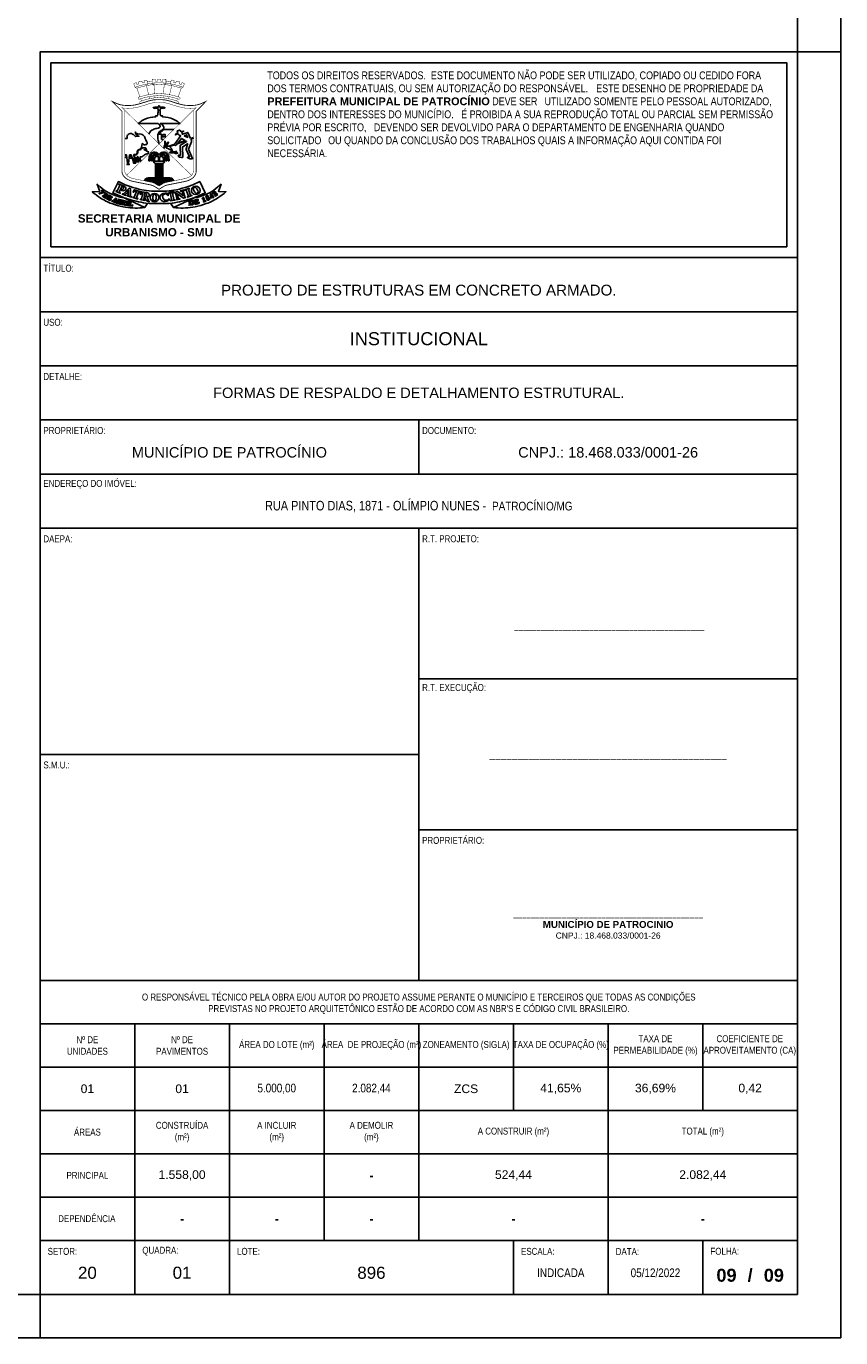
# Model space of a CAD drawing. Header units: millimetres. Extents: x -80 to 444, y 0 to 170.
# Tile 132 of 133: x 425 to 444, y 0 to 30. Entities that reach past the tile are written whole.
import ezdxf

# ---------------------------------------------------------------- set-up
doc = ezdxf.new("R2010")
doc.units = ezdxf.units.MM
doc.styles.add('FORMATO', font='technic_.ttf')
doc.styles.add('R060E100', font='technic_.ttf', dxfattribs={"height": 16})
doc.styles.get("Standard").update_dxf_attribs({"font": 'arial.ttf'})

msp = doc.modelspace()

# ---------------------------------------------------------------- linework, layer by layer
at = {"color": 1}
for p, q in [((443.1, 29.7), (444.1, 29.7)), ((425.6, 0), (425.6, 1))]:
    msp.add_line(p, q, dxfattribs=at)
at = {"color": 6}
for p, q in [((434.35, 21.2), (434.35, 19.95)), ((434.35, 8.25), (434.35, 18.7)), ((434.35, 13.475), (425.6, 13.475)), ((438.725, 1), (438.725, 2.25))]:
    msp.add_line(p, q, dxfattribs=at)
at = {"color": 2}
for points in [[(360, 59.4), (360, 0), (444.1, 0), (444.1, 59.4)], [(425.85, 25.2), (442.85, 25.2), (442.85, 29.45), (425.85, 29.45)]]:
    msp.add_lwpolyline(points, close=True, dxfattribs=at)
at = {"color": 6}
for points in [[(362.5, 58.4), (362.5, 1), (443.1, 1), (443.1, 58.4)], [(425.6, 1), (425.6, 29.7), (443.1, 29.7), (443.1, 1)]]:
    msp.add_lwpolyline(points, close=True, dxfattribs=at)
at = {"color": 1, "const_width": 0.00979}
for points in [[(427.907, 28.6657), (427.8367, 28.8638), (427.7924, 28.8848), (427.7641, 28.9712, -0.0101119), (427.8249, 28.9926), (427.8381, 28.9495), (427.8811, 28.9628), (427.8681, 29.0061, -0.0135349), (427.9514, 29.0285), (427.9633, 28.9833), (428.012, 28.9951), (427.9998, 29.0394, -0.0105173), (428.0657, 29.0516), (428.0766, 29.0173), (428.0931, 28.9647), (428.0579, 28.9226), (428.1071, 28.7142)], [(428.9076, 28.8848, 0.0825429), (428.35, 28.9892, 0.0825429), (427.7924, 28.8848)], [(428.8633, 28.8638, 0.0722397), (428.35, 28.9565, 0.0722397), (427.8367, 28.8638)], [(428.19, 29.0257, 0.0704916), (428.0784, 29.0115)], [(428.2492, 28.734), (428.2309, 28.9484), (428.1898, 28.9785), (428.1902, 29.067, -0.0118928), (428.2658, 29.0715), (428.2654, 29.0233), (428.3123, 29.0238), (428.3123, 29.0725, -0.005908), (428.35, 29.0724, -0.005908), (428.3877, 29.0725), (428.3877, 29.0238), (428.4346, 29.0233), (428.4342, 29.0715, -0.0118928), (428.5098, 29.067), (428.5102, 28.9785), (428.4691, 28.9484), (428.4508, 28.734)], [(428.6216, 29.0115, 0.0704916), (428.51, 29.0257)], [(428.793, 28.6657), (428.8633, 28.8638), (428.9076, 28.8848), (428.9359, 28.9712, 0.0101119), (428.8751, 28.9926), (428.8619, 28.9495), (428.8189, 28.9628), (428.8319, 29.0061, 0.0135349), (428.7486, 29.0285), (428.7367, 28.9833), (428.688, 28.9951), (428.7002, 29.0394, 0.0105173), (428.6343, 29.0516), (428.6234, 29.0173), (428.6069, 28.9647), (428.6421, 28.9226), (428.5929, 28.7142)], [(428.7658, 28.5128, 0.565968), (428.7961, 28.5397, 0.2738554), (428.7781, 28.5602, 0.0818369), (428.35, 28.6468, 0.0818369), (427.9219, 28.5602, 0.2738554), (427.9039, 28.5397, 0.565968), (427.9342, 28.5128)]]:
    msp.add_lwpolyline(points, format="xyb", dxfattribs=at)
at = {"color": 1}
for points, const_width in [([(428.0843, 28.5604, -0.0171122), (427.8431, 28.4873, -0.0594928), (427.6765, 28.4637, -0.0110952), (427.5833, 28.4637, -0.0879771), (427.3832, 28.5038), (427.2698, 28.5546), (427.4927, 28.3273), (427.4927, 26.9445, 0.0798337), (427.5025, 26.8898, 0.1642576), (427.5923, 26.7745, 0.0972303), (427.755, 26.7076), (428.1479, 26.6297, -0.0949465), (428.2532, 26.5885), (428.35, 26.5276), (428.4468, 26.5885, -0.0949465), (428.5521, 26.6297), (428.945, 26.7076, 0.0972303), (429.1077, 26.7745, 0.1642576), (429.1975, 26.8898, 0.0798337), (429.2073, 26.9445), (429.2073, 28.3273), (429.4302, 28.5546), (429.3168, 28.5038, -0.0879771), (429.1167, 28.4637, -0.0110952), (429.0235, 28.4637, -0.0594928), (428.8569, 28.4873, -0.0171122), (428.6157, 28.5604, 0.0972383), (428.35, 28.5964, 0.0972383)], 0.0196), ([(428.1052, 28.4993, -0.0171122), (427.8597, 28.4249, -0.0594928), (427.6779, 28.3991, -0.0110952), (427.5818, 28.3991, -0.1039794), (427.4871, 28.4162), (427.5573, 28.3537), (427.5573, 26.9451, 0.0787036), (427.5635, 26.9111, 0.1642576), (427.6279, 26.8284, 0.0972303), (427.7676, 26.771), (428.1601, 26.6931, -0.0946451), (428.2876, 26.6432), (428.35, 26.6039), (428.4124, 26.6432, -0.0946451), (428.5399, 26.6931), (428.9324, 26.771, 0.0972303), (429.0721, 26.8284, 0.1642576), (429.1365, 26.9111, 0.0787036), (429.1427, 26.9451), (429.1427, 28.3537), (429.2129, 28.4162, -0.1039794), (429.1182, 28.3991, -0.0110952), (429.0221, 28.3991, -0.0594928), (428.8403, 28.4249, -0.0171122), (428.5948, 28.4993, 0.084475), (428.3516, 28.5351, 0.085264)], 0.00979), ([(427.8839, 28.6572, 0.2738554), (427.8658, 28.6366, 0.565968), (427.8961, 28.6098, -0.0759365), (428.35, 28.693, -0.0759365), (428.8039, 28.6098, 0.565968), (428.8342, 28.6366, 0.2738554), (428.8161, 28.6572, 0.0709109), (428.35, 28.7406, 0.0709109)], 0.00979)]:
    msp.add_lwpolyline(points, format="xyb", close=True, dxfattribs=dict(at, const_width=const_width))
at = {"color": 1, "const_width": 0.00979}
for points in [[(427.9418, 28.5676), (427.9235, 28.619)], [(428.1296, 28.6205), (428.1183, 28.6683)], [(428.2571, 28.6402), (428.2531, 28.687)], [(428.4429, 28.6402), (428.4469, 28.687)], [(428.5704, 28.6205), (428.5817, 28.6683)], [(428.7582, 28.5676), (428.7765, 28.619)], [(427.5573, 28.3537), (428.35, 27.575), (427.6003, 26.8513)], [(429.0997, 26.8513), (428.35, 27.575), (429.1427, 28.3537)]]:
    msp.add_lwpolyline(points, dxfattribs=at)
at = {"color": 1}
for points in [[(428.3309, 28.0463), (427.8698, 28.0468), (427.91, 28.0804, -0.0792331), (428.021, 28.1465, -0.0836903), (428.2676, 28.1997), (428.2676, 28.2215), (428.3084, 28.2215), (428.3084, 28.2364), (428.323, 28.2364)], [(428.3285, 28.335), (428.3298, 28.352, 0.1753675), (428.3255, 28.3716, -0.1525632), (428.3208, 28.4008), (428.248, 28.3962), (428.2483, 28.4064), (428.2466, 28.4072), (428.2413, 28.4061, -0.0109776), (428.2303, 28.4041, -0.2264449), (428.2245, 28.4058), (428.23, 28.4071), (428.2141, 28.4092, -0.8279357), (428.2139, 28.4132), (428.2239, 28.4166, -0.1271777), (428.2466, 28.4182), (428.248, 28.4233), (428.3379, 28.4254), (428.3387, 28.4484, -0.3094406), (428.35, 28.4638)], [(428.3715, 28.335), (428.3702, 28.352, -0.1753675), (428.3745, 28.3716, 0.1525632), (428.3792, 28.4008), (428.452, 28.3962), (428.4517, 28.4064), (428.4534, 28.4072), (428.4587, 28.4061, 0.0109776), (428.4697, 28.4041, 0.2264449), (428.4755, 28.4058), (428.47, 28.4071), (428.4859, 28.4092, 0.8279357), (428.4861, 28.4132), (428.4761, 28.4166, 0.1271777), (428.4534, 28.4182), (428.452, 28.4233), (428.3621, 28.4254), (428.3613, 28.4484, 0.3094406), (428.35, 28.4638)], [(428.3715, 28.0463), (428.8302, 28.0468), (428.79, 28.0804, 0.0792331), (428.679, 28.1465, 0.0836903), (428.4324, 28.1997), (428.4324, 28.2215), (428.3916, 28.2215), (428.3916, 28.2364), (428.377, 28.2364)], [(428.1124, 27.8085), (428.1282, 27.8354, -0.1501679), (428.2023, 27.903, -0.0699618), (428.2986, 27.9331, 0.0780417), (428.3587, 27.953, 0.3306951), (428.375, 27.986, 0.2292163), (428.3309, 28.0463)], [(428.35, 27.575), (428.3273, 27.6587, -0.1189674), (428.3235, 27.7915, -0.1256689), (428.3554, 27.8562, -0.1330422), (428.3947, 27.8829, 0.2139135), (428.4566, 27.9411, 0.2204676), (428.4551, 27.9774, 0.2068478), (428.3715, 28.0463)], [(429.076, 27.6971), (429.0117, 27.8418), (428.8915, 27.7997, -0.6036909), (428.8858, 27.805, 0.3225458), (428.869, 27.8496), (428.9182, 27.8711), (428.8518, 27.8629), (428.8298, 27.893, 0.350927), (428.8225, 27.895), (428.7754, 27.8801, 0.371909), (428.7705, 27.8721, 0.0634966), (428.7808, 27.8369), (428.7242, 27.7827), (428.7857, 27.8081, -0.3927287), (428.7892, 27.8067, 0.2449148), (428.8439, 27.7672, -0.4927638), (428.8459, 27.7637), (428.7292, 27.5934), (428.7105, 27.5883), (428.6933, 27.5637)], [(427.5573, 27.6987), (427.584, 27.6994), (427.6141, 27.7029, 0.3498893), (427.6169, 27.7057, 0.1508016), (427.6123, 27.7298, -0.2455834), (427.612, 27.7652, -0.0958284), (427.6349, 27.7944, -0.3272035), (427.7338, 27.8026, 0.0101999), (427.7553, 27.79, -0.0739811), (427.7859, 27.7665, -0.071794), (427.8019, 27.7441), (427.8331, 27.7513), (427.8599, 27.7555, -0.1166307), (427.8842, 27.7537), (427.8599, 27.7628, -0.1539762), (427.8319, 27.7848), (427.8163, 27.8069, -0.1279971), (427.8003, 27.8499), (427.8091, 27.8365, 0.0776904), (427.8198, 27.8248, 0.0761057), (427.8532, 27.8054, 0.1372627), (427.8697, 27.8038, -0.0872321), (427.9287, 27.8037, -0.1312138), (427.9828, 27.7785, -0.1542554), (428.0308, 27.7033, 0.0252133), (428.0422, 27.6679, 0.0510708), (428.0637, 27.625, -0.0259558), (428.0682, 27.6171, 0.0209291), (428.0729, 27.6086, -0.2164991), (428.0756, 27.5865, -0.1211261), (428.0602, 27.5612, -0.3471051), (428.0433, 27.5593, 0.2647657), (428.0395, 27.5594, -0.1335941), (428.0141, 27.5538, -0.1548185), (427.9906, 27.5626, 0.0061902), (427.9615, 27.5848), (427.95, 27.5428), (427.9442, 27.5028, -0.0946831), (427.9321, 27.4675, -0.2588371), (427.9066, 27.4521, 0.3103352), (427.853, 27.4121, 0.068396), (427.8447, 27.3698, -0.2503229), (427.8234, 27.3348), (427.7683, 27.3311), (427.7816, 27.1621), (427.8061, 27.1289), (427.7566, 27.1317), (427.7581, 27.1584), (427.7046, 27.3228), (427.6694, 27.3228), (427.6429, 27.1261), (427.6607, 27.0995), (427.6119, 27.0995), (427.6174, 27.1291), (427.5977, 27.3235), (427.5573, 27.3235)], [(428.4612, 27.4875), (428.4671, 27.5157, -0.0139651), (428.4791, 27.5661, 0.1321923), (428.4791, 27.6323, -0.8419479), (428.4881, 27.6364, -0.2175372), (428.4975, 27.5839, 0.0252836), (428.4847, 27.5212), (428.5008, 27.5362, 0.1023303), (428.5553, 27.6129, -0.9921758), (428.5641, 27.609, -0.1084767), (428.4862, 27.4986, 0.3156258), (428.4836, 27.4868)], [(428.7659, 27.575), (428.7491, 27.5538, -0.201937), (428.7389, 27.5483, 0.3341121), (428.7351, 27.5448, -0.7273895), (428.7226, 27.5432, 0.1045476), (428.7208, 27.5455, 0.3699832), (428.718, 27.5455, -0.6686331), (428.7101, 27.5495, 0.5231921), (428.7049, 27.5537)], [(429.0166, 27.5875), (428.89, 27.503), (428.8969, 27.2751, -0.544415), (428.8755, 27.2603), (428.8252, 27.2716, -0.2092755), (428.7953, 27.2935, -0.5227515), (428.8054, 27.3149, -0.2023617), (428.8312, 27.3089, 0.2295594), (428.8426, 27.3068, 0.3934708), (428.8449, 27.3106), (428.8334, 27.5079, -0.2047689), (428.8484, 27.5495), (428.9826, 27.6351, 0.6252674), (428.9821, 27.6399, -0.0871836), (428.9707, 27.6464)], [(429.0166, 27.5875), (428.9765, 27.4598, 0.2192635), (428.9781, 27.4471), (429.0526, 27.277, -0.2927298), (429.0514, 27.27, -0.3674289), (429.045, 27.2691, 0.1514547), (429.0193, 27.276, 0.2643945), (429.0049, 27.2671, 0.4364817), (429.0096, 27.253, 0.0114314), (429.0447, 27.2381, 0.1512931), (429.1179, 27.2324, 0.4169046), (429.1214, 27.2379)], [(429.1214, 27.2379), (429.0322, 27.452), (429.0952, 27.6247, 0.2962344), (429.0814, 27.685)], [(427.5573, 27.275), (427.5704, 27.2654, 0.059047), (427.5947, 27.2561)], [(428.1564, 27.2906), (428.1547, 27.2784, 0.0128134), (428.1439, 27.1828)], [(428.5723, 27.5215, 0.5580831), (428.5167, 27.4845)], [(428.5167, 27.4845), (428.6543, 27.4203), (428.6352, 27.4598, 0.1393815), (428.588, 27.513)], [(428.5436, 27.2906), (428.5453, 27.2784, -0.0128134), (428.5561, 27.1828)], [(428.7141, 27.3799, 0.0548405), (428.7729, 27.3685, -0.8390859), (428.7737, 27.3601, -0.2090551), (428.6939, 27.3717, 0.1994227), (428.6815, 27.3737, -0.1161258), (428.5982, 27.3737, -0.8809874), (428.5993, 27.3837), (428.6379, 27.3824, 0.0569376), (428.6653, 27.3846), (428.6372, 27.3994, -0.2703294), (428.6263, 27.4168)], [(428.6839, 27.3912), (428.699, 27.3896, 0.0977281), (428.7119, 27.3907, 0.0423412), (428.7366, 27.4002, -0.1562378), (428.7526, 27.4025, -0.7348742), (428.7538, 27.3942, -0.0724375), (428.7149, 27.3824, 0.6281294), (428.7141, 27.3799)], [(427.6686, 27.2434, 0.0487975), (427.7197, 27.2447)], [(428.0136, 26.7222, -0.3730721), (428.0941, 26.7919), (428.6059, 26.7919)], [(428.0382, 26.7173), (428.0593, 26.7605, 1.0483596), (428.0505, 26.7643), (428.0258, 26.7197)], [(428.0696, 26.711), (428.0906, 26.761, 1.0483596), (428.0815, 26.7643), (428.0572, 26.7135)], [(428.1002, 26.705), (428.1236, 26.761, 1.0483596), (428.1146, 26.7643), (428.0875, 26.7075)], [(428.136, 26.6979), (428.1548, 26.7618, 1.0483596), (428.1454, 26.7641), (428.1232, 26.7004)], [(428.1712, 26.6908), (428.1869, 26.7622, 1.0483596), (428.1774, 26.7638), (428.1582, 26.6935)], [(428.2052, 26.6817), (428.2193, 26.7626, 1.0483596), (428.2098, 26.7638), (428.1921, 26.6856)], [(428.2378, 26.6694), (428.2501, 26.7629, 1.0483596), (428.2405, 26.7637), (428.2243, 26.6749)], [(428.2766, 26.6499), (428.2841, 26.7632, 1.0483596), (428.2745, 26.7633), (428.2622, 26.6578)], [(428.308, 26.6304), (428.3168, 26.7632, 1.0483596), (428.3071, 26.7633), (428.2928, 26.6399)], [(428.3322, 26.6151), (428.3398, 26.7631, -0.1636471), (428.3425, 26.7667, -0.1532159), (428.346, 26.7678), (428.354, 26.7678)], [(428.3678, 26.6151), (428.3602, 26.7631, 0.1636471), (428.3575, 26.7667, 0.1532159), (428.354, 26.7678)], [(428.392, 26.6304), (428.3832, 26.7632, -1.0483596), (428.3929, 26.7633), (428.4072, 26.6399)], [(428.4234, 26.6499), (428.4159, 26.7632, -1.0483596), (428.4255, 26.7633), (428.4378, 26.6578)], [(428.4622, 26.6694), (428.4499, 26.7629, -1.0483596), (428.4595, 26.7637), (428.4757, 26.6749)], [(428.4948, 26.6817), (428.4807, 26.7626, -1.0483596), (428.4902, 26.7638), (428.5079, 26.6856)], [(428.5288, 26.6908), (428.5131, 26.7622, -1.0483596), (428.5226, 26.7638), (428.5418, 26.6935)], [(428.564, 26.6979), (428.5452, 26.7618, -1.0483596), (428.5546, 26.7641), (428.5768, 26.7004)], [(428.5998, 26.705), (428.5764, 26.761, -1.0483596), (428.5854, 26.7643), (428.6125, 26.7075)], [(428.6864, 26.7222, 0.3730721), (428.6059, 26.7919)], [(428.6304, 26.711), (428.6094, 26.761, -1.0483596), (428.6185, 26.7643), (428.6428, 26.7135)], [(428.6618, 26.7173), (428.6407, 26.7605, -1.0483596), (428.6495, 26.7643), (428.6742, 26.7197)], [(428.0192, 26.1043), (427.9626, 26.0994, -0.0719824), (427.5188, 26.1242, -0.0372181), (427.2585, 26.1975, -0.0570973), (426.9912, 26.3308, -0.0327185), (426.8048, 26.4702), (426.9803, 26.4788), (426.9166, 26.644), (426.9888, 26.5829, 0.0511682), (427.1855, 26.4482, 0.0859639), (427.5396, 26.3283)], [(428.485, 26.4352), (428.5316, 26.4344), (428.5488, 26.4338, -0.2702252), (428.56, 26.4194), (428.5627, 26.3793, -0.8026886), (428.5588, 26.3781, 0.0740355), (428.5356, 26.4087, 0.2045789), (428.4729, 26.4179, 0.0810479), (428.4458, 26.3976, 0.1192834), (428.4301, 26.3643, 0.1931852), (428.4499, 26.3034, 0.2314151), (428.4959, 26.2784, 0.0219803), (428.522, 26.2794, 0.1996064), (428.5716, 26.3049, -0.7686045), (428.584, 26.2991)], [(428.6808, 26.1043), (428.7374, 26.0994, 0.0719824), (429.1812, 26.1242, 0.0372181), (429.4415, 26.1975, 0.0570973), (429.7088, 26.3308, 0.0327185), (429.8952, 26.4702), (429.7197, 26.4788), (429.7834, 26.644), (429.7112, 26.5829, -0.0511682), (429.5145, 26.4482, -0.0859639), (429.1604, 26.3283)]]:
    msp.add_lwpolyline(points, format="xyb", dxfattribs=at)
for points in [[(428.4559, 27.6791), (428.4073, 27.6791), (428.4073, 27.8008), (428.3406, 27.8008), (428.4564, 27.9061), (428.6882, 27.9072)], [(428.9707, 27.6464), (428.7659, 27.575)], [(428.9497, 27.6531), (428.8682, 27.7011), (428.7848, 27.5956)], [(428.9497, 27.6531), (428.7848, 27.5956)], [(429.1427, 27.7203), (429.076, 27.6971)], [(429.1427, 27.7063), (429.0814, 27.685)], [(427.5947, 27.2561), (427.5888, 27.3138), (427.5573, 27.3138)], [(427.7197, 27.2447), (427.6975, 27.313), (427.678, 27.313), (427.6686, 27.2434)], [(428.115, 27.1823), (428.1244, 27.2761)], [(428.4612, 27.4875), (428.4836, 27.4868)], [(428.6933, 27.5637), (428.5723, 27.5215)], [(428.585, 27.1823), (428.5756, 27.2761)], [(428.7049, 27.5537), (428.588, 27.513)], [(428.6263, 27.4168), (428.6839, 27.3912)], [(428.115, 27.1823), (428.1439, 27.1828)], [(428.1735, 27.1823), (428.1965, 27.1823)], [(428.4663, 27.1756), (428.2337, 27.1756), (428.2216, 27.156), (428.2653, 27.1199), (428.4347, 27.1199)], [(428.2287, 27.1823), (428.2449, 27.1823)], [(428.2653, 26.7919), (428.2653, 27.1081), (428.2696, 27.1081), (428.2696, 26.7919)], [(428.2827, 26.7919), (428.2827, 27.1081), (428.3107, 27.1081), (428.3107, 26.7919)], [(428.3306, 26.7919), (428.3306, 27.1081), (428.3694, 27.1081)], [(428.3401, 27.2459), (428.3401, 27.1756)], [(428.3599, 27.2459), (428.3599, 27.1756)], [(428.3694, 27.1081), (428.3694, 26.7919)], [(428.4173, 26.7919), (428.4173, 27.1081), (428.3893, 27.1081), (428.3893, 26.7919)], [(428.4347, 26.7919), (428.4347, 27.1081), (428.4304, 27.1081), (428.4304, 26.7919)], [(428.4347, 27.1199), (428.4784, 27.156), (428.4663, 27.1756)], [(428.4713, 27.1823), (428.4551, 27.1823)], [(428.5265, 27.1823), (428.5035, 27.1823)], [(428.585, 27.1823), (428.5561, 27.1828)], [(427.4576, 26.3666), (428.0192, 26.1043), (428.0842, 26.2039)], [(429.2424, 26.3666), (428.6808, 26.1043), (428.6158, 26.2039)]]:
    msp.add_lwpolyline(points, dxfattribs=at)
for points in [[(428.4365, 27.7903), (428.4943, 27.7903), (428.4943, 27.7378), (428.4365, 27.7378)], [(428.9318, 27.7653), (428.9868, 27.788), (429.0136, 27.7262)], [(427.6102, 26.3781), (427.7125, 26.3441), (427.7125, 26.3571), (427.6918, 26.3683), (427.6918, 26.5415), (427.6608, 26.5566), (427.5308, 26.4234), (427.5086, 26.4235), (427.5001, 26.4131), (427.5785, 26.3863), (427.579, 26.4004), (427.5603, 26.4111), (427.5858, 26.4408), (427.6435, 26.4232), (427.6435, 26.3854), (427.6157, 26.3881)], [(427.6022, 26.4578), (427.6441, 26.4447), (427.6457, 26.5056)], [(427.7427, 26.3347), (427.8576, 26.3012), (427.8576, 26.3146), (427.8298, 26.327), (427.8768, 26.4619), (427.9144, 26.4487), (427.9164, 26.4101), (427.9318, 26.4113), (427.9415, 26.4688), (427.7753, 26.5184), (427.7482, 26.4631), (427.763, 26.4604), (427.7858, 26.4888), (427.8256, 26.4767), (427.7782, 26.3437), (427.7464, 26.3459)], [(428.5798, 26.4462), (428.6854, 26.4711), (428.6835, 26.4893), (428.5795, 26.457)], [(428.5795, 26.438), (428.6856, 26.4556), (428.6885, 26.4437), (428.6631, 26.435), (428.687, 26.288), (428.7137, 26.287), (428.7168, 26.276), (428.6076, 26.2614), (428.6078, 26.2709), (428.635, 26.2814), (428.61, 26.4266), (428.5818, 26.4285)], [(428.7505, 26.2811), (428.7496, 26.2915), (428.7704, 26.3018), (428.7315, 26.4451), (428.7005, 26.4447), (428.6975, 26.4573), (428.7758, 26.4762), (428.9143, 26.3777), (428.8846, 26.4838), (428.8461, 26.4803), (428.8448, 26.4909), (428.9288, 26.5132), (428.934, 26.5037), (428.9103, 26.4907), (428.9557, 26.3313), (428.9139, 26.3194), (428.7618, 26.4287), (428.7975, 26.3115), (428.8302, 26.3103), (428.8347, 26.3014)], [(428.9448, 26.5133), (429.044, 26.5509), (429.0491, 26.5398), (429.0259, 26.5262), (429.0784, 26.3868), (429.1048, 26.3911), (429.1099, 26.3809), (429.0058, 26.3452), (429.0041, 26.3545), (429.0287, 26.3701), (428.9755, 26.5075), (428.9475, 26.5039)], [(429.5604, 26.3481), (429.5527, 26.3935), (429.5766, 26.3586)], [(427.3582, 26.2236), (427.3593, 26.3151), (427.3413, 26.3234), (427.2729, 26.2576), (427.2596, 26.2582), (427.2553, 26.2539), (427.2986, 26.2349), (427.2985, 26.2418), (427.2898, 26.2499), (427.3013, 26.2642), (427.3308, 26.2529), (427.3308, 26.2353), (427.3179, 26.2366), (427.3122, 26.231), (427.365, 26.2109), (427.3648, 26.2184)], [(427.3105, 26.2731), (427.3308, 26.2649), (427.334, 26.2975)], [(427.5815, 26.1603), (427.6367, 26.1503), (427.636, 26.1567), (427.6221, 26.1635), (427.6371, 26.2386), (427.6522, 26.2396), (427.6511, 26.2467), (427.5994, 26.2541), (427.5949, 26.2485), (427.6095, 26.2429), (427.5949, 26.1683), (427.5855, 26.1672)]]:
    msp.add_lwpolyline(points, close=True, dxfattribs=at)
for points in [[(427.7857, 27.2619), (427.7825, 27.3221), (427.8089, 27.3233, 0.0803253), (427.8337, 27.3285, 0.158746), (427.8421, 27.3353, 0.0286502), (427.8508, 27.3504, 0.1043628), (427.856, 27.3706, -0.0317452), (427.8581, 27.39, -0.0349798), (427.8619, 27.4056, -0.0801612), (427.8693, 27.42, -0.0260052), (427.8778, 27.4304, -0.2284675), (427.9076, 27.4425, 0.3261756), (427.9436, 27.4654, -0.3232693), (427.9757, 27.4862), (428.0198, 27.4847, -0.2200569), (428.0401, 27.4746, -0.0544939), (428.0639, 27.4368), (428.045, 27.438, -0.0423738), (428.0049, 27.4437), (428.0222, 27.4332, 0.0501225), (428.1063, 27.3928), (428.1, 27.3481), (428.0698, 27.3466, 0.1464232), (428.0272, 27.3316, 0.0097094), (427.967, 27.286, -0.2372095), (427.9118, 27.2747), (427.912, 27.2128), (427.9324, 27.1853), (427.888, 27.1853), (427.8632, 27.275), (427.8474, 27.275), (427.8507, 27.1911), (427.8735, 27.1574), (427.828, 27.1608), (427.8231, 27.1848), (427.804, 27.2688)], [(428.5247, 26.4879, 0.0460718), (428.75, 26.5175, 0.0202553), (429.0197, 26.59), (429.1314, 26.6319), (429.2881, 26.7038), (429.4162, 26.4454), (429.2595, 26.3735), (429.156, 26.3316, -0.0234713), (428.8781, 26.2519, -0.0187625), (428.6527, 26.2069, -0.0281937), (428.35, 26.1971, -0.0281937), (428.0473, 26.2069, -0.0187625), (427.8219, 26.2519, -0.0234713), (427.544, 26.3316), (427.4405, 26.3735), (427.2838, 26.4454), (427.4119, 26.7038), (427.5686, 26.6319), (427.6803, 26.59, 0.0202553), (427.95, 26.5175, 0.0460718), (428.1753, 26.4879, 0.0090336), (428.35, 26.4845, 0.0090336)], [(427.0354, 26.5044), (427.0824, 26.4655, -0.5432104), (427.0818, 26.4595, -0.0649255), (426.9745, 26.4227, -0.3056592), (426.9634, 26.4273, -0.5414129), (426.9649, 26.4307, 0.1215777), (427.0467, 26.4666), (427.022, 26.4877, -0.4149444), (427.0214, 26.4957, -0.0566407), (427.0308, 26.5044, -0.3284654)], [(427.0609, 26.3692), (427.1084, 26.4296, 0.5286705), (427.1078, 26.4318, -0.2626963), (427.0984, 26.4415, -0.5623733), (427.1026, 26.4458), (427.1611, 26.4086, -0.3141666), (427.178, 26.3681, -0.5019414), (427.097, 26.3313), (427.0466, 26.3638, -0.2587717), (427.0426, 26.3712, -0.6476577), (427.0513, 26.375, 0.1544021)], [(427.0853, 26.3546), (427.1312, 26.4169), (427.1429, 26.4061, -0.2866513), (427.1494, 26.3824, -0.0955745), (427.134, 26.3528, -0.3169183), (427.1024, 26.3436, -0.1218578)], [(427.2229, 26.2657), (427.2421, 26.2891, 0.9223567), (427.2358, 26.2951, 0.0195208), (427.2202, 26.2801, -0.3870576), (427.2163, 26.2799), (427.1867, 26.2973, -0.4861728), (427.1858, 26.3037), (427.1977, 26.3252, -0.4259892), (427.2017, 26.3262, 0.040372), (427.2162, 26.319, -0.4437247), (427.2186, 26.3125, -0.0162145), (427.217, 26.3028), (427.2207, 26.3006), (427.2399, 26.333, 0.9985904), (427.2363, 26.3371), (427.2266, 26.3279), (427.2062, 26.3371), (427.2192, 26.3638), (427.2529, 26.3474, -0.314626), (427.2544, 26.3447), (427.2503, 26.3318, 0.992119), (427.2582, 26.3292), (427.2691, 26.3513), (427.1947, 26.3886, 0.5136072), (427.1881, 26.3851), (427.193, 26.3801, -0.3045319), (427.1943, 26.373), (427.1608, 26.3144, -0.2105703), (427.1558, 26.3107, -0.1334378), (427.1451, 26.3112, 0.6255749), (427.1402, 26.3061), (427.2132, 26.2667, 0.1942123)], [(427.348, 26.4804), (427.4527, 26.438), (427.4527, 26.4474), (427.4291, 26.4651), (427.4948, 26.5998), (427.5165, 26.5894, -0.4308266), (427.5268, 26.5461), (427.516, 26.5325, -0.3301327), (427.4728, 26.5278, 0.8964777), (427.4644, 26.5179, 0.3766207), (427.564, 26.5087, 0.5920911), (427.553, 26.5952), (427.4346, 26.6496, 1.1798119), (427.4296, 26.6311, -0.4071479), (427.4408, 26.6176, -0.0944106), (427.4384, 26.6088), (427.4273, 26.5853), (427.3788, 26.489), (427.3564, 26.4905)], [(427.9136, 26.291), (428.0167, 26.2717), (428.0173, 26.2829), (427.9945, 26.2907), (428.0054, 26.3458), (428.0152, 26.3461), (428.0516, 26.2731, 0.1746303), (428.0605, 26.2646, -0.0210108), (428.0826, 26.2537, 0.1108634), (428.1221, 26.2423), (428.1244, 26.2504), (428.1166, 26.2565, -0.0966629), (428.1054, 26.2696, -0.0552111), (428.0747, 26.3414, -0.3481475), (428.078, 26.3497, -0.0545272), (428.1007, 26.3597, 0.3017731), (428.1177, 26.3809, 0.147969), (428.1186, 26.4151, 0.1389218), (428.1027, 26.4352, 0.0689416), (428.0574, 26.4514), (427.9543, 26.4659), (427.9503, 26.4562), (427.9739, 26.4486), (427.9433, 26.2998), (427.9151, 26.2988)], [(428.0242, 26.4398), (428.0073, 26.3594), (428.0293, 26.3586, 0.3700116), (428.06, 26.3833, 0.1151386), (428.0596, 26.4129, 0.2858372)], [(429.4574, 26.3185), (429.4535, 26.3108, 0.3802231), (429.4609, 26.2821, 0.2123795), (429.4979, 26.2757, 0.3361292), (429.525, 26.3095, 0.3651136), (429.4908, 26.3397), (429.4933, 26.3439, 0.5560021), (429.4741, 26.3804, 0.1188674), (429.4553, 26.3791, 0.3823075), (429.4303, 26.3448, 0.3667708)], [(429.4778, 26.3408), (429.4527, 26.35, -0.421403), (429.4494, 26.3586), (429.4512, 26.3617, -0.4929162), (429.4666, 26.3661, -0.3373206)], [(429.5386, 26.4148), (429.5475, 26.3335, 0.5062329), (429.5616, 26.328), (429.5841, 26.3422), (429.5945, 26.329), (429.6143, 26.3445), (429.6043, 26.3573), (429.6145, 26.365), (429.6066, 26.3756), (429.6002, 26.3703, -0.4216062), (429.5951, 26.3713), (429.559, 26.4269, 0.3470052), (429.5518, 26.4296, 0.1245378), (429.5416, 26.4235, 0.2252861)], [(429.7083, 26.4106), (429.6541, 26.3675), (429.644, 26.3767), (429.644, 26.4221, 0.1616122), (429.6378, 26.4409, 0.1135764), (429.6302, 26.4474, 0.3093344), (429.6163, 26.4457, 0.4515744), (429.6163, 26.4322, -0.0316531), (429.623, 26.4254, -0.8705545), (429.6165, 26.4178, -0.0356646), (429.6007, 26.4297, -0.5303758), (429.6056, 26.4707, -0.1299998), (429.6327, 26.4767, -0.3788328), (429.6598, 26.4507, -0.0344989), (429.6602, 26.4251, 0.0064616), (429.6591, 26.4004, 0.6290929), (429.6619, 26.3989), (429.6944, 26.4248)], [(427.3692, 26.2093), (427.4432, 26.1876, 0.5950341), (427.4737, 26.2182, 0.222158), (427.4549, 26.2393), (427.4628, 26.2404, 0.7977212), (427.4668, 26.2826), (427.4021, 26.3018, 0.7072236), (427.3991, 26.2977), (427.4029, 26.2941, -0.1962732), (427.4059, 26.2876), (427.3844, 26.223, -0.0556629), (427.3813, 26.2162), (427.3718, 26.2159)], [(427.4191, 26.2363), (427.4109, 26.2119, 0.3856886), (427.4124, 26.2086, 0.0962273), (427.4347, 26.2034, 0.519308), (427.447, 26.2195, 0.1375758), (427.4356, 26.2369, 0.4563195)], [(427.4338, 26.283), (427.4249, 26.2522), (427.4329, 26.2505, 0.8577137), (427.4449, 26.2815, 0.1963354)], [(427.4867, 26.188), (427.4739, 26.1864), (427.4701, 26.1815), (427.5229, 26.1693), (427.5214, 26.1761), (427.5112, 26.1817), (427.5187, 26.2093), (427.5295, 26.2067), (427.5376, 26.1793, 0.2169937), (427.5569, 26.1608, 0.0009399), (427.5722, 26.1554, 0.2723686), (427.5766, 26.1563, 0.5049076), (427.5761, 26.1609, -0.2220291), (427.5655, 26.1766, 0.0932971), (427.5539, 26.2092, -0.4179832), (427.5546, 26.2115), (427.5654, 26.2138, 0.6929144), (427.5723, 26.2577), (427.4985, 26.277, 0.8808916), (427.4951, 26.2687, -0.0492997), (427.5019, 26.264, -0.4119083), (427.5023, 26.2591)], [(427.5203, 26.2197), (427.5302, 26.2608), (427.5377, 26.2573, -0.3062738), (427.5489, 26.2391, -0.1976902), (427.5402, 26.2204, -0.2317516), (427.5301, 26.2173, -0.0335457)], [(427.6574, 26.2386), (427.6612, 26.2445), (427.7098, 26.2399), (427.7145, 26.2318), (427.6985, 26.23), (427.6886, 26.1557), (427.7258, 26.1531), (427.7346, 26.1685, -0.896771), (427.7422, 26.1652), (427.7351, 26.1416, -0.2500265), (427.7314, 26.138), (427.6452, 26.1466, -0.7334021), (427.6436, 26.1545), (427.6552, 26.1563, 0.334965), (427.6597, 26.1609, 0.0025457), (427.6684, 26.2333)], [(429.041, 26.2499), (429.0563, 26.1735, -0.3955286), (429.0536, 26.1692, 0.0122301), (429.0428, 26.1662, 0.8807358), (429.0439, 26.1598), (429.1197, 26.1707, 0.2937965), (429.1539, 26.203, 0.1994805), (429.1524, 26.2446, 0.3073147), (429.1135, 26.2717), (429.0316, 26.2624, 0.4421056), (429.0244, 26.2524, 0.4784128), (429.0258, 26.2515), (429.0368, 26.252, -0.2636348)], [(429.071, 26.2566), (429.0863, 26.177), (429.1026, 26.1803, 0.3447034), (429.122, 26.2108, 0.2174796), (429.1127, 26.2429, 0.2724135), (429.08, 26.2584, 0.0505764)], [(429.1844, 26.1791), (429.2753, 26.2012), (429.2747, 26.2295, 0.7656565), (429.2655, 26.2318), (429.2649, 26.2124), (429.2221, 26.2021), (429.2125, 26.2344), (429.2327, 26.2404), (429.2419, 26.2287), (429.2487, 26.2306), (429.239, 26.2669), (429.2327, 26.2653), (429.2327, 26.2498), (429.2098, 26.2433), (429.2006, 26.2757), (429.2417, 26.2859), (429.2495, 26.2721, 0.9926017), (429.2565, 26.276, -0.0815327), (429.2482, 26.2994), (429.1585, 26.2794, 0.8302167), (429.1588, 26.2696), (429.1712, 26.2708), (429.1909, 26.1947), (429.1829, 26.1873, 0.5458928)], [(429.38, 26.2339), (429.4303, 26.2535, 1.091405), (429.4266, 26.2609, -0.1182519), (429.4145, 26.257, -0.3706715), (429.4104, 26.26), (429.3743, 26.3405, 0.5206973), (429.3677, 26.3418), (429.3429, 26.3177, 0.6030092), (429.3455, 26.3086), (429.3604, 26.3151), (429.3871, 26.2537, -0.2473091), (429.3866, 26.2471, -0.2059485), (429.379, 26.2418, 0.9316202)], [(429.4706, 26.3176), (429.498, 26.3105, -0.3393514), (429.5058, 26.3005, -0.3553599), (429.4959, 26.2881, -0.2880388), (429.4776, 26.2947, -0.0741809), (429.4714, 26.3057, -0.1520368)]]:
    msp.add_lwpolyline(points, format="xyb", close=True, dxfattribs=at)
at = {"color": 6}
for points in [[(425.6, 24.95), (443.1, 24.95)], [(425.6, 23.7), (443.1, 23.7)], [(425.6, 22.45), (443.1, 22.45)], [(425.6, 21.2), (443.1, 21.2)], [(425.6, 19.95), (443.1, 19.95)], [(425.6, 18.7), (443.1, 18.7)], [(434.35, 15.2167), (443.1, 15.2167)], [(434.35, 11.7333), (443.1, 11.7333)], [(425.6, 8.25), (443.1, 8.25)], [(425.6, 7.25), (443.1, 7.25)], [(425.6, 2.25), (443.1, 2.25)], [(427.7875, 2.25), (427.7875, 1)], [(429.975, 2.25), (429.975, 1)], [(436.5375, 2.25), (436.5375, 1)], [(440.9125, 2.25), (440.9125, 1)]]:
    msp.add_lwpolyline(points, dxfattribs=at)
at = {"color": 2}
for points in [[(427.7875, 7.25), (427.7875, 2.25)], [(429.975, 7.25), (429.975, 2.25)], [(432.1625, 7.25), (432.1625, 6.7144), (432.1625, 5.4771), (432.1625, 4.446), (432.1625, 2.25)], [(434.35, 7.25), (434.35, 2.25)], [(436.5375, 7.25), (436.5375, 5.25)], [(438.725, 7.25), (438.725, 2.25)], [(440.9125, 7.25), (440.9125, 5.25)], [(425.6, 6.25), (443.1, 6.25)], [(425.6, 5.25), (443.1, 5.25)], [(425.6, 4.25), (443.1, 4.25)], [(425.6, 3.25), (443.1, 3.25)]]:
    msp.add_lwpolyline(points, dxfattribs=at)
at = {"color": 1}
for centre, radius, start, end in [((429.019, 28.2476), 0.696, 172.79315, 180.92214), ((427.681, 28.2476), 0.696, 359.07786, 7.20685), ((428.2462, 27.2638), 0.1224, 32.00351, 174.2381), ((428.2488, 27.2774), 0.0934, 28.81725, 171.87483), ((428.5978, 27.1768), 0.4243, 167.86057, 179.25731), ((428.2739, 27.2494), 0.0924, 52.15946, 169.61878), ((428.4311, 27.2035), 0.2356, 161.18844, 185.14018), ((428.2753, 27.2547), 0.0716, 23.53099, 159.84532), ((428.2989, 27.2296), 0.0683, 51.95209, 149.23557), ((428.2995, 27.2344), 0.049, 53.57617, 159.77198), ((428.2922, 27.2425), 0.048, 4.08865, 40.71878), ((428.4538, 27.2638), 0.1224, 5.7619, 147.99649), ((428.4247, 27.2547), 0.0716, 20.15468, 156.46901), ((428.4011, 27.2296), 0.0683, 30.76443, 128.04791), ((428.4078, 27.2425), 0.048, 139.28122, 175.91135), ((428.4512, 27.2774), 0.0934, 8.12517, 151.18275), ((428.4261, 27.2494), 0.0924, 10.38122, 127.84054), ((428.4005, 27.2344), 0.049, 20.22802, 126.42383), ((428.2689, 27.2035), 0.2356, 354.85982, 18.81156), ((428.1022, 27.1768), 0.4243, 0.74269, 12.13943), ((428.3716, 27.2042), 0.1446, 155.35207, 188.68733), ((428.3838, 27.2001), 0.14, 158.55449, 187.30283), ((428.3162, 27.2001), 0.14, 352.69717, 21.44551), ((428.3284, 27.2042), 0.1446, 351.31267, 24.64793)]:
    msp.add_arc(centre, radius, start, end, dxfattribs=at)
at = {"color": 1, "extrusion": (0, 0, -1)}
for centre, major_axis, ratio, start_param, end_param in [((428.2434, 26.3367), (-0.1021, 0), 0.9396743, -1.5707963, 4.712389), ((428.4815, 26.3393), (-0.1123, 0.0041), 0.8537433, 3.5317388, 7.8539816), ((429.1972, 26.5046), (-0.102, 0.0037), 0.940108, -1.5707963, 4.712389)]:
    msp.add_ellipse(centre, major_axis=major_axis, ratio=ratio, start_param=start_param, end_param=end_param, dxfattribs=at)
at = {"color": 1}
for centre, major_axis in [((428.2434, 26.3367), (-0.0049, -0.0793)), ((429.1972, 26.5046), (0.0387, -0.0694))]:
    msp.add_ellipse(centre, major_axis=major_axis, ratio=0.5239768, dxfattribs=at)

# ---------------------------------------------------------------- texts
at = {"color": 2}
for s, insert, char_height, width, attachment_point, style in [('TODOS OS DIREITOS RESERVADOS.  ESTE DOCUMENTO NÃO PODE SER UTILIZADO, COPIADO OU CEDIDO FORA DOS TERMOS CONTRATUAIS, OU SEM AUTORIZAÇÃO DO RESPONSÁVEL. {\\H2.27731x; }ESTE DESENHO DE PROPRIEDADE DA {\\fArial|b1|i0|c0|p34;PREFEITURA MUNICIPAL DE PATROCÍNIO} DEVE SER {\\H1.88966x; }UTILIZADO SOMENTE PELO PESSOAL AUTORIZADO, DENTRO DOS INTERESSES DO MUNICÍPIO. {\\H2.01777x; }É PROIBIDA A SUA REPRODUÇÃO TOTAL OU PARCIAL SEM PERMISSÃO PRÉVIA POR ESCRITO, {\\H1.9673x; }DEVENDO SER DEVOLVIDO PARA O DEPARTAMENTO DE ENGENHARIA QUANDO SOLICITADO {\\H1.74947x; }OU QUANDO DA CONCLUSÃO DOS TRABALHOS QUAIS A INFORMAÇÃO AQUI CONTIDA FOI {\\H1.81799x; }NECESSÁRIA.{\\H2.00465x; }', (430.85, 29.25), 0.18, 11.75, 1, 'FORMATO'), ('{\\fArial|b1|i0|c0|p34;\\H1.2x;SECRETARIA MUNICIPAL DE URBANISMO - SMU}', (428.35, 25.6945), 0.16, 3.846925, 5, 'R060E100'), (' TÍTULO:', (425.6262, 24.6234), 0.16, 17.7475, 7, 'FORMATO'), (' USO:', (425.6262, 23.3734), 0.16, 17.7475, 7, 'FORMATO'), (' DETALHE:', (425.6262, 22.1234), 0.16, 17.7475, 7, 'FORMATO'), (' PROPRIETÁRIO:', (425.6262, 20.8734), 0.16, 8.8475, 7, 'FORMATO'), (' DOCUMENTO:', (434.3762, 20.8734), 0.16, 8.8475, 7, 'FORMATO'), (' ENDEREÇO DO IMÓVEL:', (425.6262, 19.6048), 0.16, 17.7475, 7, 'FORMATO'), (' DAEPA:', (425.6262, 18.3734), 0.16, 6.6225, 7, 'FORMATO'), (' R.T. PROJETO:', (434.3762, 18.3734), 0.16, 11.0725, 7, 'FORMATO'), ('___________________________________________', (438.7512, 16.4333), 0.16, 8.75, 5, 'FORMATO'), (' R.T. EXECUÇÃO:', (434.3762, 14.8901), 0.16, 11.0725, 7, 'FORMATO'), (' S.M.U.:', (425.6262, 13.1484), 0.16, 6.6225, 7, 'FORMATO'), ('___________________________________________', (438.725, 13.475), 0.2, 8.75, 5, 'FORMATO'), (' PROPRIETÁRIO:', (434.3762, 11.4067), 0.16, 11.0725, 7, 'FORMATO'), ('___________________________________________\\P{\\fArial|b1|i0|c0|p34;MUNICÍPIO DE PATROCINIO\\P\\fArial|b0|i0|c0|p34;\\H0.875x;CNPJ.: 18.468.033/0001-26}', (438.725, 9.5562), 0.16, 8.75, 5, 'FORMATO'), ("O RESPONSÁVEL TÉCNICO PELA OBRA E/OU AUTOR DO PROJETO ASSUME PERANTE O MUNICÍPIO E TERCEIROS QUE TODAS AS CONDIÇÕES \\PPREVISTAS NO PROJETO ARQUITETÔNICO ESTÃO DE ACORDO COM AS NBR'S E CÓDIGO CIVIL BRASILEIRO.", (434.35, 7.7146), 0.16, 17.5, 5, 'FORMATO'), ('Nº DE\\PUNIDADES', (426.6937, 6.75), 0.16, 2.1875, 5, 'FORMATO'), ('Nº DE \\PPAVIMENTOS', (428.8812, 6.75), 0.16, 2.1875, 5, 'FORMATO'), ('ÁREA DO LOTE (m²)', (431.0687, 6.75), 0.16, 1.718147, 5, 'FORMATO'), ('ÁREA  DE PROJEÇÃO (m²)', (433.2562, 6.75), 0.16, 2.1875, 5, 'FORMATO'), ('ZONEAMENTO (SIGLA)', (435.4437, 6.75), 0.16, 2.1875, 5, 'FORMATO'), ('TAXA DE OCUPAÇÃO (%)', (437.6312, 6.75), 0.16, 2.1875, 5, 'FORMATO'), ('TAXA DE PERMEABILIDADE (%)', (439.8187, 6.75), 0.16, 2.1875, 5, 'FORMATO'), ('COEFICIENTE DE APROVEITAMENTO (CA)', (441.9974, 6.75), 0.16, 2.169772, 5, 'FORMATO'), ('{\\fArial|b0|i0|c0|p34;01}', (426.6937, 5.75), 0.2, 2.1875, 5, 'FORMATO'), ('{\\fArial|b0|i0|c0|p34;01}', (428.8812, 5.75), 0.2, 2.1875, 5, 'FORMATO'), ('5.000,00', (431.0687, 5.75), 0.2, 2.1875, 5, 'FORMATO'), ('2.082,44', (433.2562, 5.75), 0.2, 2.1875, 5, 'FORMATO'), ('{\\fArial|b0|i0|c0|p34;ZCS}', (435.4437, 5.75), 0.2, 2.1875, 5, 'FORMATO'), ('{\\fArial|b0|i0|c0|p34;41,65%}', (437.6312, 5.75), 0.2, 2.1875, 5, 'FORMATO'), ('{\\fArial|b0|i0|c0|p34;36,69%}', (439.8187, 5.75), 0.2, 2.1875, 5, 'FORMATO'), ('{\\fArial|b0|i0|c0|p34;0,42}', (442.0062, 5.75), 0.2, 2.1875, 5, 'FORMATO'), ('ÁREAS', (426.6937, 4.75), 0.16, 2.1875, 5, 'FORMATO'), ('CONSTRUÍDA \\P(m²)', (428.8812, 4.75), 0.16, 2.1875, 5, 'FORMATO'), ('A INCLUIR \\P(m²)', (431.0687, 4.75), 0.16, 2.1875, 5, 'FORMATO'), ('A DEMOLIR \\P(m²)', (433.2562, 4.75), 0.16, 2.1875, 5, 'FORMATO'), ('A CONSTRUIR (m²)', (436.5375, 4.75), 0.16, 4.375, 5, 'FORMATO'), ('TOTAL (m²)', (440.9125, 4.75), 0.16, 4.375, 5, 'FORMATO'), ('PRINCIPAL', (426.6937, 3.75), 0.16, 2.1875, 5, 'FORMATO'), ('{\\fArial|b0|i0|c0|p34;1.558,00}', (428.8812, 3.75), 0.2, 2.1875, 5, 'FORMATO'), ('{\\fArial|b1|i0|c0|p34;-}', (433.2562, 3.75), 0.2, 2.1875, 5, 'FORMATO'), ('{\\fArial|b0|i0|c0|p34;524,44}', (436.5375, 3.75), 0.2, 2.1875, 5, 'FORMATO'), ('{\\fArial|b0|i0|c0|p34;2.082,44}', (440.9125, 3.75), 0.2, 2.1875, 5, 'FORMATO'), ('DEPENDÊNCIA', (426.6806, 2.75), 0.16, 2.16125, 5, 'FORMATO'), ('{\\fArial|b1|i0|c0|p34;-}', (428.8812, 2.75), 0.2, 2.1875, 5, 'FORMATO'), ('{\\fArial|b1|i0|c0|p34;-}', (431.0687, 2.75), 0.2, 2.1875, 5, 'FORMATO'), ('{\\fArial|b1|i0|c0|p34;-}', (433.2562, 2.75), 0.2, 2.1875, 5, 'FORMATO'), ('{\\fArial|b1|i0|c0|p34;-}', (436.5375, 2.75), 0.2, 4.375, 5, 'FORMATO'), ('{\\fArial|b1|i0|c0|p34;-}', (440.9125, 2.75), 0.2, 4.375, 5, 'FORMATO'), (' SETOR:', (425.725, 1.9948), 0.16, 2.1725, 4, 'FORMATO'), (' QUADRA:', (427.9125, 2), 0.16, 2.1725, 4, 'FORMATO'), (' LOTE:', (430.1, 1.9948), 0.16, 6.5625, 4, 'FORMATO'), (' ESCALA:', (436.6625, 1.9948), 0.16, 2.1725, 4, 'FORMATO'), (' DATA:', (438.85, 1.9919), 0.16, 2.1725, 4, 'FORMATO'), (' FOLHA:', (441.0375, 1.9971), 0.16, 2.1875, 4, 'FORMATO')]:
    msp.add_mtext(s, dxfattribs=dict(at, insert=insert, char_height=char_height, width=width, attachment_point=attachment_point, style=style))
at = {"color": 3, "attachment_point": 5, "style": 'FORMATO'}
for s, insert, char_height, width in [('{\\fArial|b0|i0|c0|p34;PROJETO DE ESTRUTURAS EM CONCRETO ARMADO.}', (434.35, 24.1967), 0.25, 17.5), ('{\\fArial|b0|i0|c0|p34;\\H1.0714x;INSTITUCIONAL}', (434.35, 23.075), 0.28, 17.5), ('{\\fArial|b0|i0|c0|p34;FORMAS DE RESPALDO E DETALHAMENTO ESTRUTURAL.}', (434.35, 21.825), 0.24, 17.5), ('{\\fArial|b0|i0|c0|p34;MUNICÍPIO DE PATROCÍNIO}', (429.975, 20.45), 0.24, 8.75), ('{\\fArial|b0|i0|c0|p34;CNPJ.: 18.468.033/0001-26}', (438.725, 20.45), 0.24, 8.75), ('{\\H1.1x;RUA PINTO DIAS, 1871 - OLÍMPIO NUNES - \\H0.90909x; PATROCÍNIO/MG}', (434.35, 19.2), 0.2, 17.5), ('{\\fArial|b0|i0|c0|p34;20}', (426.6937, 1.5), 0.28, 2.1875), ('{\\fArial|b0|i0|c0|p34;01}', (428.8812, 1.5), 0.28, 2.1875), ('{\\fArial|b0|i0|c0|p34;896}', (433.2562, 1.5), 0.28, 6.5625), ('INDICADA', (437.6312, 1.5), 0.2, 2.1875), ('05/12/2022', (439.8187, 1.5), 0.2, 2.1875)]:
    msp.add_mtext(s, dxfattribs=dict(at, insert=insert, char_height=char_height, width=width))
at = {"color": 3, "char_height": 0.3, "attachment_point": 5}
for s, insert, width in [('{\\fArial|b1|i0|c0|p34;09}', (441.4594, 1.442), 1.09375), ('{\\fArial|b1|i0|c0|p34;/}', (442.0062, 1.442), 2.1875), ('{\\fArial|b1|i0|c0|p34;09}', (442.5531, 1.442), 1.09375)]:
    msp.add_mtext(s, dxfattribs=dict(at, insert=insert, width=width))

doc.saveas('drawing.dxf')
